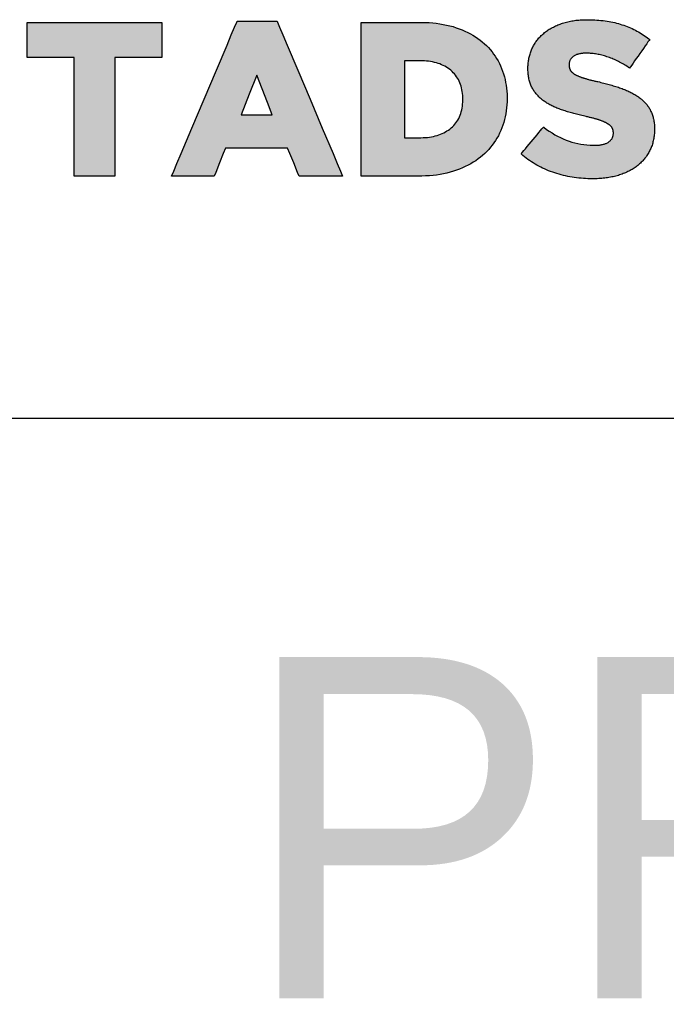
# Model space of a CAD drawing. Header units: millimetres. Extents: x 721 to 836, y 20 to 293.
# Tile 3 of 19: x 741 to 751, y 121 to 136. Entities that reach past the tile are written whole.
import ezdxf
from ezdxf.enums import TextEntityAlignment as Align

# ---------------------------------------------------------------- set-up
doc = ezdxf.new("R2010")
doc.units = ezdxf.units.MM
for name, color, linetype in [('P-------F2-', 7, 'Continuous'), ('P-------W1-', 7, 'Continuous'), ('P-------W3-', 8, 'Continuous'), ('P-------W34', 8, 'Continuous')]:
    doc.layers.add(name, color=color, linetype=linetype)
doc.styles.add('Arial', font='arial.ttf')

# ---------------------------------------------------------------- blocks, each defined once
blk = doc.blocks.new('STADSFAST_LOGO')
at = {"layer": 'P-------W34'}
h = blk.add_hatch(color=256, dxfattribs=at)
h.dxf.hatch_style = 1
h.paths.add_polyline_path([(742.182, 135.285), (742.133, 135.285), (742.055, 135.285), (741.818, 135.285), (741.582, 135.285), (741.504, 135.285), (741.494, 135.285), (741.494, 135.352), (741.494, 135.543), (741.494, 135.735), (741.494, 135.802), (741.561, 135.802), (741.788, 135.802), (742.111, 135.802), (742.48, 135.802), (742.849, 135.802), (743.171, 135.802), (743.399, 135.802), (743.466, 135.802), (743.466, 135.735), (743.466, 135.543), (743.466, 135.352), (743.466, 135.285), (743.456, 135.285), (743.378, 135.285), (743.142, 135.285), (742.905, 135.285), (742.827, 135.285), (742.778, 135.285), (742.778, 135.19), (742.778, 134.994), (742.778, 134.397), (742.778, 133.8), (742.778, 133.603), (742.778, 133.549), (742.77, 133.549), (742.698, 133.549), (742.48, 133.549), (742.261, 133.549), (742.189, 133.549), (742.182, 133.549), (742.182, 133.603), (742.182, 133.8), (742.182, 134.397), (742.182, 134.994), (742.182, 135.19)])
h = blk.add_hatch(color=256, dxfattribs=at)
h.dxf.hatch_style = 1
h.paths.add_polyline_path([(744.57, 135.818), (744.583, 135.818), (744.652, 135.818), (744.863, 135.818), (745.074, 135.818), (745.143, 135.818), (745.156, 135.818), (745.162, 135.804), (745.193, 135.731), (745.241, 135.617), (745.303, 135.469), (745.46, 135.1), (745.639, 134.676), (745.818, 134.252), (745.975, 133.882), (746.037, 133.734), (746.085, 133.62), (746.115, 133.549), (746.039, 133.549), (745.805, 133.549), (745.571, 133.549), (745.493, 133.549), (745.478, 133.549), (745.457, 133.6), (745.399, 133.741), (745.342, 133.882), (745.31, 133.958), (745.259, 133.958), (745.159, 133.958), (744.855, 133.958), (744.551, 133.958), (744.451, 133.958), (744.399, 133.958), (744.368, 133.882), (744.312, 133.741), (744.256, 133.6), (744.235, 133.549), (744.22, 133.549), (744.144, 133.549), (743.915, 133.549), (743.685, 133.549), (743.611, 133.549), (743.641, 133.62), (743.689, 133.734), (743.752, 133.882), (743.908, 134.252), (744.087, 134.676), (744.266, 135.1), (744.423, 135.469), (744.485, 135.617), (744.533, 135.731), (744.564, 135.804)])
h.paths.add_polyline_path([(745.084, 134.449), (745.014, 134.628), (744.858, 135.027), (744.747, 134.748), (744.629, 134.449), (744.951, 134.449)], flags=16)
h = blk.add_hatch(color=256, dxfattribs=at)
h.dxf.hatch_style = 1
h.paths.add_polyline_path([(747.262, 134.112), (747.295, 134.113), (747.326, 134.114), (747.357, 134.117), (747.387, 134.12), (747.416, 134.125), (747.445, 134.13), (747.472, 134.137), (747.499, 134.144), (747.525, 134.153), (747.551, 134.162), (747.575, 134.172), (747.599, 134.184), (747.622, 134.196), (747.644, 134.21), (747.666, 134.224), (747.687, 134.239), (747.707, 134.256), (747.726, 134.273), (747.744, 134.291), (747.761, 134.31), (747.776, 134.329), (747.791, 134.35), (747.804, 134.371), (747.817, 134.393), (747.828, 134.417), (747.838, 134.44), (747.847, 134.465), (747.854, 134.491), (747.861, 134.518), (747.866, 134.545), (747.871, 134.573), (747.874, 134.603), (747.876, 134.633), (747.877, 134.664), (747.877, 134.672), (747.877, 134.672), (747.877, 134.672), (747.877, 134.673), (747.877, 134.673), (747.877, 134.674), (747.877, 134.674), (747.877, 134.675), (747.877, 134.675), (747.877, 134.676), (747.877, 134.676), (747.877, 134.677), (747.877, 134.677), (747.877, 134.678), (747.877, 134.678), (747.877, 134.678), (747.877, 134.698), (747.875, 134.728), (747.873, 134.758), (747.869, 134.787), (747.864, 134.814), (747.859, 134.841), (747.851, 134.867), (747.843, 134.893), (747.834, 134.917), (747.824, 134.94), (747.812, 134.963), (747.799, 134.985), (747.786, 135.006), (747.771, 135.026), (747.755, 135.046), (747.737, 135.064), (747.719, 135.082), (747.699, 135.099), (747.679, 135.115), (747.658, 135.131), (747.636, 135.145), (747.613, 135.158), (747.59, 135.17), (747.566, 135.181), (747.541, 135.192), (747.516, 135.201), (747.489, 135.209), (747.462, 135.216), (747.434, 135.222), (747.405, 135.227), (747.376, 135.232), (747.346, 135.235), (747.314, 135.237), (747.282, 135.238), (747.262, 135.238), (747.257, 135.238), (747.249, 135.238), (747.236, 135.238), (747.22, 135.238), (747.201, 135.238), (747.181, 135.238), (747.159, 135.238), (747.137, 135.238), (747.114, 135.238), (747.092, 135.238), (747.071, 135.238), (747.051, 135.238), (747.034, 135.238), (747.022, 135.238), (747.022, 135.203), (747.022, 135.148), (747.022, 135.079), (747.022, 134.997), (747.022, 134.906), (747.022, 134.808), (747.022, 134.707), (747.022, 134.605), (747.022, 134.505), (747.022, 134.41), (747.022, 134.322), (747.022, 134.244), (747.022, 134.18), (747.022, 134.131), (747.022, 134.112), (747.025, 134.112), (747.04, 134.112), (747.058, 134.112), (747.078, 134.112), (747.1, 134.112), (747.122, 134.112), (747.145, 134.112), (747.167, 134.112), (747.189, 134.112), (747.209, 134.112), (747.226, 134.112), (747.241, 134.112), (747.252, 134.112), (747.26, 134.112)], flags=16)
h.paths.add_polyline_path([(746.387, 135.802), (746.389, 135.802), (746.4, 135.802), (746.414, 135.802), (746.43, 135.802), (746.448, 135.802), (746.468, 135.802), (746.49, 135.802), (746.513, 135.802), (746.537, 135.802), (746.59, 135.802), (746.647, 135.802), (746.706, 135.802), (746.768, 135.802), (746.892, 135.802), (746.952, 135.802), (747.01, 135.802), (747.064, 135.802), (747.089, 135.802), (747.113, 135.802), (747.136, 135.802), (747.157, 135.802), (747.176, 135.802), (747.193, 135.802), (747.209, 135.802), (747.222, 135.802), (747.233, 135.802), (747.241, 135.802), (747.247, 135.802), (747.251, 135.802), (747.251, 135.802), (747.251, 135.802), (747.253, 135.802), (747.256, 135.802), (747.27, 135.802), (747.327, 135.8), (747.382, 135.798), (747.435, 135.794), (747.488, 135.788), (747.539, 135.781), (747.59, 135.773), (747.639, 135.763), (747.687, 135.751), (747.733, 135.739), (747.779, 135.724), (747.823, 135.709), (747.866, 135.692), (747.908, 135.674), (747.948, 135.655), (747.987, 135.635), (748.024, 135.613), (748.061, 135.591), (748.096, 135.567), (748.129, 135.542), (748.162, 135.516), (748.193, 135.489), (748.223, 135.461), (748.251, 135.432), (748.278, 135.402), (748.304, 135.37), (748.328, 135.338), (748.351, 135.305), (748.372, 135.271), (748.393, 135.236), (748.412, 135.2), (748.429, 135.163), (748.445, 135.125), (748.46, 135.086), (748.473, 135.046), (748.485, 135.006), (748.495, 134.965), (748.504, 134.923), (748.511, 134.881), (748.517, 134.838), (748.521, 134.794), (748.524, 134.749), (748.525, 134.704), (748.525, 134.692), (748.525, 134.689), (748.525, 134.688), (748.525, 134.688), (748.525, 134.687), (748.525, 134.684), (748.525, 134.682), (748.525, 134.636), (748.522, 134.591), (748.518, 134.547), (748.513, 134.503), (748.506, 134.46), (748.498, 134.418), (748.488, 134.376), (748.476, 134.335), (748.463, 134.295), (748.449, 134.255), (748.433, 134.216), (748.416, 134.178), (748.397, 134.141), (748.377, 134.105), (748.355, 134.07), (748.332, 134.036), (748.308, 134.003), (748.283, 133.971), (748.256, 133.94), (748.228, 133.91), (748.198, 133.88), (748.167, 133.852), (748.135, 133.825), (748.101, 133.8), (748.066, 133.775), (748.03, 133.751), (747.992, 133.729), (747.953, 133.708), (747.913, 133.688), (747.871, 133.669), (747.828, 133.651), (747.784, 133.634), (747.738, 133.619), (747.691, 133.605), (747.643, 133.593), (747.594, 133.582), (747.544, 133.573), (747.493, 133.565), (747.44, 133.559), (747.387, 133.554), (747.332, 133.551), (747.276, 133.549), (747.248, 133.549), (747.241, 133.549), (747.239, 133.549), (747.238, 133.549), (747.238, 133.549), (747.236, 133.549), (747.231, 133.549), (747.223, 133.549), (747.213, 133.549), (747.201, 133.549), (747.186, 133.549), (747.17, 133.549), (747.152, 133.549), (747.131, 133.549), (747.11, 133.549), (747.086, 133.549), (747.036, 133.549), (746.982, 133.549), (746.924, 133.549), (746.803, 133.549), (746.681, 133.549), (746.624, 133.549), (746.569, 133.549), (746.519, 133.549), (746.495, 133.549), (746.474, 133.549), (746.454, 133.549), (746.435, 133.549), (746.419, 133.549), (746.404, 133.549), (746.392, 133.549), (746.387, 133.549), (746.387, 133.554), (746.387, 133.565), (746.387, 133.577), (746.387, 133.59), (746.387, 133.605), (746.387, 133.621), (746.387, 133.639), (746.387, 133.658), (746.387, 133.679), (746.387, 133.701), (746.387, 133.724), (746.387, 133.774), (746.387, 133.828), (746.387, 133.887), (746.387, 133.949), (746.387, 134.015), (746.387, 134.084), (746.387, 134.155), (746.387, 134.229), (746.387, 134.305), (746.387, 134.383), (746.387, 134.461), (746.387, 134.783), (746.387, 134.942), (746.387, 135.02), (746.387, 135.096), (746.387, 135.171), (746.387, 135.243), (746.387, 135.313), (746.387, 135.38), (746.387, 135.443), (746.387, 135.503), (746.387, 135.559), (746.387, 135.61), (746.387, 135.634), (746.387, 135.657), (746.387, 135.678), (746.387, 135.698), (746.387, 135.717), (746.387, 135.735), (746.387, 135.751), (746.387, 135.765), (746.387, 135.778), (746.387, 135.789), (746.387, 135.799)])
h = blk.add_hatch(color=256, dxfattribs=at)
h.dxf.hatch_style = 1
h.paths.add_polyline_path([(749.777, 133.509), (749.743, 133.51), (749.709, 133.51), (749.675, 133.512), (749.642, 133.514), (749.609, 133.517), (749.575, 133.52), (749.543, 133.524), (749.51, 133.528), (749.477, 133.533), (749.445, 133.539), (749.413, 133.545), (749.381, 133.552), (749.349, 133.56), (749.318, 133.568), (749.286, 133.576), (749.255, 133.585), (749.224, 133.595), (749.193, 133.606), (749.163, 133.617), (749.133, 133.628), (749.104, 133.64), (749.074, 133.653), (749.046, 133.666), (749.017, 133.68), (748.989, 133.695), (748.962, 133.71), (748.935, 133.726), (748.908, 133.742), (748.881, 133.759), (748.855, 133.776), (748.83, 133.794), (748.805, 133.813), (748.78, 133.832), (748.755, 133.852), (748.732, 133.873), (748.73, 133.874), (748.735, 133.879), (748.75, 133.898), (748.771, 133.922), (748.794, 133.95), (748.82, 133.981), (748.848, 134.015), (748.878, 134.05), (748.907, 134.086), (748.937, 134.121), (748.965, 134.155), (748.992, 134.187), (749.016, 134.215), (749.036, 134.24), (749.053, 134.26), (749.059, 134.267), (749.064, 134.264), (749.103, 134.234), (749.143, 134.207), (749.183, 134.181), (749.224, 134.156), (749.265, 134.134), (749.306, 134.113), (749.348, 134.094), (749.39, 134.077), (749.433, 134.061), (749.475, 134.047), (749.519, 134.035), (749.562, 134.025), (749.606, 134.016), (749.651, 134.01), (749.695, 134.005), (749.74, 134.002), (749.785, 134), (749.81, 134), (749.824, 134), (749.838, 134.001), (749.852, 134.002), (749.865, 134.003), (749.878, 134.004), (749.89, 134.006), (749.902, 134.008), (749.914, 134.01), (749.925, 134.013), (749.936, 134.015), (749.947, 134.018), (749.958, 134.022), (749.968, 134.025), (749.977, 134.029), (749.986, 134.034), (749.995, 134.038), (750.004, 134.043), (750.012, 134.048), (750.02, 134.054), (750.027, 134.059), (750.034, 134.065), (750.041, 134.072), (750.047, 134.078), (750.052, 134.085), (750.058, 134.092), (750.062, 134.1), (750.066, 134.108), (750.07, 134.116), (750.073, 134.124), (750.076, 134.132), (750.078, 134.141), (750.08, 134.15), (750.081, 134.159), (750.082, 134.168), (750.082, 134.177), (750.082, 134.177), (750.082, 134.177), (750.082, 134.178), (750.082, 134.178), (750.082, 134.178), (750.082, 134.179), (750.082, 134.179), (750.082, 134.18), (750.082, 134.18), (750.082, 134.181), (750.082, 134.181), (750.082, 134.182), (750.082, 134.182), (750.082, 134.183), (750.082, 134.183), (750.082, 134.183), (750.082, 134.184), (750.082, 134.185), (750.082, 134.189), (750.082, 134.193), (750.081, 134.198), (750.081, 134.202), (750.08, 134.207), (750.08, 134.211), (750.079, 134.215), (750.078, 134.219), (750.077, 134.224), (750.076, 134.228), (750.075, 134.232), (750.073, 134.236), (750.072, 134.24), (750.07, 134.244), (750.068, 134.248), (750.066, 134.251), (750.064, 134.255), (750.062, 134.259), (750.06, 134.263), (750.057, 134.266), (750.054, 134.27), (750.051, 134.274), (750.048, 134.277), (750.045, 134.281), (750.041, 134.284), (750.038, 134.288), (750.034, 134.291), (750.03, 134.294), (750.026, 134.298), (750.022, 134.301), (750.017, 134.304), (750.012, 134.308), (750.008, 134.311), (750.003, 134.314), (749.998, 134.317), (749.992, 134.32), (749.987, 134.323), (749.981, 134.326), (749.976, 134.329), (749.97, 134.332), (749.963, 134.335), (749.957, 134.338), (749.951, 134.341), (749.944, 134.344), (749.937, 134.347), (749.93, 134.35), (749.923, 134.353), (749.916, 134.356), (749.908, 134.359), (749.9, 134.362), (749.892, 134.364), (749.884, 134.367), (749.876, 134.37), (749.868, 134.373), (749.859, 134.376), (749.85, 134.379), (749.84, 134.381), (749.831, 134.384), (749.821, 134.387), (749.811, 134.39), (749.8, 134.393), (749.79, 134.396), (749.779, 134.398), (749.768, 134.401), (749.756, 134.404), (749.744, 134.407), (749.732, 134.41), (749.72, 134.413), (749.708, 134.416), (749.695, 134.419), (749.682, 134.422), (749.662, 134.426), (749.642, 134.431), (749.622, 134.436), (749.602, 134.441), (749.582, 134.446), (749.562, 134.451), (749.543, 134.456), (749.524, 134.461), (749.505, 134.466), (749.486, 134.472), (749.467, 134.477), (749.448, 134.482), (749.43, 134.487), (749.411, 134.493), (749.393, 134.498), (749.375, 134.504), (749.358, 134.509), (749.34, 134.515), (749.323, 134.521), (749.306, 134.527), (749.289, 134.533), (749.273, 134.539), (749.256, 134.545), (749.241, 134.552), (749.225, 134.559), (749.209, 134.566), (749.194, 134.573), (749.179, 134.58), (749.165, 134.588), (749.15, 134.595), (749.136, 134.603), (749.123, 134.611), (749.109, 134.619), (749.096, 134.628), (749.083, 134.636), (749.07, 134.645), (749.057, 134.654), (749.045, 134.663), (749.033, 134.672), (749.022, 134.682), (749.011, 134.692), (749, 134.702), (748.989, 134.712), (748.979, 134.723), (748.969, 134.733), (748.959, 134.744), (748.95, 134.756), (748.941, 134.767), (748.932, 134.779), (748.923, 134.791), (748.915, 134.803), (748.907, 134.815), (748.9, 134.828), (748.892, 134.841), (748.886, 134.854), (748.879, 134.867), (748.873, 134.881), (748.867, 134.895), (748.862, 134.91), (748.857, 134.925), (748.853, 134.94), (748.849, 134.956), (748.845, 134.972), (748.842, 134.988), (748.839, 135.005), (748.837, 135.022), (748.835, 135.04), (748.833, 135.058), (748.832, 135.076), (748.831, 135.095), (748.831, 135.114), (748.831, 135.122), (748.831, 135.122), (748.831, 135.122), (748.831, 135.123), (748.831, 135.123), (748.831, 135.124), (748.831, 135.124), (748.831, 135.125), (748.831, 135.125), (748.831, 135.126), (748.831, 135.126), (748.831, 135.127), (748.831, 135.127), (748.831, 135.128), (748.831, 135.128), (748.831, 135.128), (748.831, 135.128), (748.831, 135.128), (748.831, 135.141), (748.831, 135.159), (748.832, 135.176), (748.833, 135.193), (748.835, 135.21), (748.837, 135.226), (748.839, 135.243), (748.842, 135.259), (748.845, 135.275), (748.848, 135.291), (748.852, 135.307), (748.856, 135.323), (748.861, 135.338), (748.866, 135.354), (748.871, 135.369), (748.876, 135.384), (748.882, 135.399), (748.889, 135.413), (748.896, 135.428), (748.903, 135.442), (748.91, 135.456), (748.918, 135.47), (748.926, 135.483), (748.934, 135.497), (748.943, 135.51), (748.952, 135.523), (748.962, 135.536), (748.971, 135.548), (748.981, 135.56), (748.992, 135.573), (749.003, 135.584), (749.014, 135.596), (749.025, 135.608), (749.037, 135.619), (749.049, 135.63), (749.062, 135.641), (749.075, 135.651), (749.088, 135.661), (749.101, 135.671), (749.115, 135.681), (749.129, 135.691), (749.143, 135.7), (749.158, 135.709), (749.173, 135.717), (749.188, 135.726), (749.204, 135.734), (749.22, 135.742), (749.236, 135.75), (749.252, 135.757), (749.269, 135.764), (749.286, 135.771), (749.303, 135.777), (749.321, 135.784), (749.339, 135.79), (749.357, 135.795), (749.375, 135.801), (749.394, 135.806), (749.413, 135.81), (749.432, 135.815), (749.452, 135.819), (749.472, 135.822), (749.492, 135.826), (749.512, 135.829), (749.533, 135.832), (749.554, 135.834), (749.575, 135.836), (749.597, 135.838), (749.618, 135.839), (749.64, 135.84), (749.663, 135.841), (749.685, 135.841), (749.712, 135.841), (749.744, 135.841), (749.776, 135.84), (749.808, 135.838), (749.839, 135.836), (749.87, 135.834), (749.9, 135.831), (749.93, 135.828), (749.96, 135.824), (749.989, 135.82), (750.018, 135.815), (750.046, 135.81), (750.074, 135.804), (750.101, 135.798), (750.128, 135.791), (750.155, 135.784), (750.181, 135.776), (750.207, 135.768), (750.233, 135.76), (750.258, 135.75), (750.283, 135.741), (750.308, 135.731), (750.332, 135.721), (750.356, 135.71), (750.38, 135.698), (750.404, 135.686), (750.427, 135.674), (750.45, 135.661), (750.473, 135.648), (750.495, 135.635), (750.517, 135.62), (750.539, 135.606), (750.561, 135.591), (750.582, 135.575), (750.603, 135.56), (750.615, 135.551), (750.605, 135.537), (750.589, 135.515), (750.57, 135.487), (750.548, 135.456), (750.523, 135.421), (750.498, 135.385), (750.471, 135.347), (750.444, 135.309), (750.418, 135.272), (750.393, 135.237), (750.37, 135.204), (750.35, 135.176), (750.333, 135.151), (750.32, 135.133), (750.319, 135.132), (750.319, 135.132), (750.301, 135.144), (750.283, 135.156), (750.265, 135.168), (750.247, 135.179), (750.229, 135.19), (750.211, 135.2), (750.192, 135.21), (750.174, 135.22), (750.155, 135.229), (750.137, 135.239), (750.118, 135.247), (750.1, 135.256), (750.081, 135.264), (750.063, 135.272), (750.044, 135.279), (750.025, 135.286), (750.006, 135.293), (749.987, 135.299), (749.969, 135.305), (749.95, 135.31), (749.931, 135.316), (749.913, 135.321), (749.894, 135.325), (749.876, 135.329), (749.857, 135.333), (749.839, 135.336), (749.821, 135.339), (749.803, 135.342), (749.785, 135.344), (749.767, 135.346), (749.749, 135.348), (749.731, 135.349), (749.713, 135.35), (749.695, 135.35), (749.678, 135.35), (749.665, 135.35), (749.653, 135.35), (749.64, 135.349), (749.628, 135.348), (749.617, 135.346), (749.605, 135.345), (749.594, 135.343), (749.584, 135.341), (749.573, 135.338), (749.563, 135.335), (749.554, 135.332), (749.544, 135.329), (749.535, 135.325), (749.526, 135.321), (749.518, 135.317), (749.51, 135.312), (749.502, 135.307), (749.495, 135.302), (749.488, 135.296), (749.482, 135.291), (749.476, 135.285), (749.47, 135.279), (749.465, 135.273), (749.46, 135.266), (749.455, 135.26), (749.451, 135.253), (749.448, 135.246), (749.444, 135.239), (749.441, 135.232), (749.439, 135.225), (749.437, 135.217), (749.435, 135.21), (749.434, 135.202), (749.433, 135.194), (749.433, 135.187), (749.433, 135.183), (749.433, 135.183), (749.433, 135.183), (749.433, 135.183), (749.433, 135.182), (749.433, 135.182), (749.433, 135.181), (749.433, 135.181), (749.433, 135.18), (749.433, 135.18), (749.433, 135.179), (749.433, 135.178), (749.433, 135.178), (749.433, 135.178), (749.433, 135.177), (749.433, 135.177), (749.433, 135.177), (749.433, 135.177), (749.433, 135.173), (749.433, 135.168), (749.433, 135.163), (749.434, 135.158), (749.434, 135.154), (749.435, 135.149), (749.436, 135.144), (749.437, 135.14), (749.438, 135.135), (749.439, 135.131), (749.44, 135.127), (749.442, 135.122), (749.443, 135.118), (749.445, 135.114), (749.447, 135.11), (749.449, 135.106), (749.451, 135.102), (749.454, 135.098), (749.456, 135.094), (749.459, 135.09), (749.462, 135.086), (749.465, 135.082), (749.468, 135.079), (749.471, 135.075), (749.475, 135.071), (749.478, 135.068), (749.482, 135.065), (749.486, 135.061), (749.491, 135.058), (749.495, 135.055), (749.499, 135.051), (749.504, 135.048), (749.509, 135.045), (749.514, 135.042), (749.519, 135.039), (749.524, 135.036), (749.529, 135.033), (749.535, 135.03), (749.541, 135.027), (749.547, 135.025), (749.553, 135.022), (749.559, 135.019), (749.566, 135.016), (749.572, 135.013), (749.579, 135.01), (749.587, 135.007), (749.594, 135.005), (749.601, 135.002), (749.609, 134.999), (749.617, 134.996), (749.625, 134.993), (749.634, 134.991), (749.642, 134.988), (749.651, 134.985), (749.66, 134.982), (749.669, 134.98), (749.678, 134.977), (749.688, 134.974), (749.698, 134.971), (749.708, 134.968), (749.719, 134.965), (749.73, 134.962), (749.741, 134.96), (749.752, 134.957), (749.763, 134.954), (749.775, 134.951), (749.787, 134.948), (749.799, 134.945), (749.812, 134.942), (749.825, 134.939), (749.838, 134.936), (749.855, 134.933), (749.877, 134.928), (749.898, 134.923), (749.919, 134.918), (749.94, 134.913), (749.961, 134.908), (749.982, 134.902), (750.002, 134.897), (750.022, 134.891), (750.042, 134.886), (750.061, 134.88), (750.081, 134.874), (750.1, 134.869), (750.118, 134.863), (750.137, 134.857), (750.155, 134.851), (750.173, 134.844), (750.191, 134.838), (750.209, 134.832), (750.226, 134.825), (750.243, 134.819), (750.26, 134.812), (750.276, 134.805), (750.292, 134.798), (750.308, 134.791), (750.323, 134.783), (750.338, 134.776), (750.353, 134.768), (750.368, 134.76), (750.382, 134.752), (750.396, 134.744), (750.409, 134.736), (750.423, 134.727), (750.436, 134.719), (750.448, 134.71), (750.461, 134.701), (750.473, 134.692), (750.484, 134.683), (750.496, 134.674), (750.507, 134.664), (750.517, 134.654), (750.528, 134.644), (750.538, 134.634), (750.548, 134.624), (750.557, 134.613), (750.566, 134.603), (750.575, 134.592), (750.583, 134.58), (750.591, 134.569), (750.599, 134.557), (750.607, 134.546), (750.614, 134.534), (750.621, 134.521), (750.627, 134.509), (750.633, 134.496), (750.639, 134.483), (750.645, 134.47), (750.65, 134.457), (750.655, 134.443), (750.659, 134.429), (750.663, 134.415), (750.667, 134.4), (750.67, 134.386), (750.673, 134.37), (750.676, 134.355), (750.678, 134.339), (750.68, 134.323), (750.682, 134.307), (750.683, 134.29), (750.684, 134.274), (750.684, 134.256), (750.684, 134.241), (750.684, 134.241), (750.684, 134.241), (750.684, 134.241), (750.684, 134.24), (750.684, 134.24), (750.684, 134.239), (750.684, 134.239), (750.684, 134.238), (750.684, 134.238), (750.684, 134.237), (750.684, 134.236), (750.684, 134.236), (750.684, 134.236), (750.684, 134.235), (750.684, 134.235), (750.684, 134.235), (750.684, 134.229), (750.684, 134.21), (750.683, 134.191), (750.682, 134.172), (750.68, 134.154), (750.678, 134.135), (750.676, 134.118), (750.673, 134.1), (750.67, 134.083), (750.666, 134.065), (750.662, 134.049), (750.658, 134.032), (750.653, 134.016), (750.648, 133.999), (750.642, 133.984), (750.636, 133.968), (750.63, 133.953), (750.623, 133.937), (750.615, 133.922), (750.608, 133.908), (750.6, 133.893), (750.592, 133.879), (750.583, 133.865), (750.574, 133.851), (750.565, 133.838), (750.555, 133.825), (750.545, 133.812), (750.535, 133.799), (750.524, 133.787), (750.513, 133.774), (750.502, 133.763), (750.49, 133.751), (750.479, 133.739), (750.466, 133.728), (750.454, 133.717), (750.441, 133.706), (750.427, 133.696), (750.414, 133.686), (750.4, 133.676), (750.386, 133.666), (750.371, 133.657), (750.356, 133.648), (750.341, 133.639), (750.326, 133.63), (750.31, 133.622), (750.294, 133.614), (750.278, 133.606), (750.261, 133.599), (750.244, 133.592), (750.227, 133.585), (750.209, 133.578), (750.191, 133.572), (750.173, 133.566), (750.155, 133.56), (750.136, 133.555), (750.117, 133.55), (750.097, 133.545), (750.078, 133.54), (750.058, 133.536), (750.038, 133.532), (750.017, 133.528), (749.997, 133.525), (749.976, 133.522), (749.955, 133.519), (749.934, 133.517), (749.912, 133.515), (749.89, 133.513), (749.868, 133.512), (749.846, 133.511), (749.823, 133.51), (749.8, 133.509)])

msp = doc.modelspace()

# ---------------------------------------------------------------- linework, layer by layer
at = {"layer": 'P-------F2-', "color": 7}
msp.add_line((721, 130), (821, 130), dxfattribs=at)
at = {"layer": 'P-------W3-'}
for points in [[(742.182, 135.285), (742.133, 135.285), (742.055, 135.285), (741.818, 135.285), (741.582, 135.285), (741.504, 135.285), (741.494, 135.285), (741.494, 135.352), (741.494, 135.543), (741.494, 135.735), (741.494, 135.802), (741.561, 135.802), (741.788, 135.802), (742.111, 135.802), (742.48, 135.802), (742.849, 135.802), (743.171, 135.802), (743.399, 135.802), (743.466, 135.802), (743.466, 135.735), (743.466, 135.543), (743.466, 135.352), (743.466, 135.285), (743.456, 135.285), (743.378, 135.285), (743.142, 135.285), (742.905, 135.285), (742.827, 135.285), (742.778, 135.285), (742.778, 135.19), (742.778, 134.994), (742.778, 134.397), (742.778, 133.8), (742.778, 133.603), (742.778, 133.549), (742.77, 133.549), (742.698, 133.549), (742.48, 133.549), (742.261, 133.549), (742.189, 133.549), (742.182, 133.549), (742.182, 133.603), (742.182, 133.8), (742.182, 134.397), (742.182, 134.994), (742.182, 135.19)], [(744.57, 135.818), (744.583, 135.818), (744.652, 135.818), (744.863, 135.818), (745.074, 135.818), (745.143, 135.818), (745.156, 135.818), (745.162, 135.804), (745.193, 135.731), (745.241, 135.617), (745.303, 135.469), (745.46, 135.1), (745.639, 134.676), (745.818, 134.252), (745.975, 133.882), (746.037, 133.734), (746.085, 133.62), (746.115, 133.549), (746.039, 133.549), (745.805, 133.549), (745.571, 133.549), (745.493, 133.549), (745.478, 133.549), (745.457, 133.6), (745.399, 133.741), (745.342, 133.882), (745.31, 133.958), (745.259, 133.958), (745.159, 133.958), (744.855, 133.958), (744.551, 133.958), (744.451, 133.958), (744.399, 133.958), (744.368, 133.882), (744.312, 133.741), (744.256, 133.6), (744.235, 133.549), (744.22, 133.549), (744.144, 133.549), (743.915, 133.549), (743.685, 133.549), (743.611, 133.549), (743.641, 133.62), (743.689, 133.734), (743.752, 133.882), (743.908, 134.252), (744.087, 134.676), (744.266, 135.1), (744.423, 135.469), (744.485, 135.617), (744.533, 135.731), (744.564, 135.804)], [(746.387, 135.802), (746.389, 135.802), (746.4, 135.802), (746.414, 135.802), (746.43, 135.802), (746.448, 135.802), (746.468, 135.802), (746.49, 135.802), (746.513, 135.802), (746.537, 135.802), (746.59, 135.802), (746.647, 135.802), (746.706, 135.802), (746.768, 135.802), (746.892, 135.802), (746.952, 135.802), (747.01, 135.802), (747.064, 135.802), (747.089, 135.802), (747.113, 135.802), (747.136, 135.802), (747.157, 135.802), (747.176, 135.802), (747.193, 135.802), (747.209, 135.802), (747.222, 135.802), (747.233, 135.802), (747.241, 135.802), (747.247, 135.802), (747.251, 135.802), (747.251, 135.802), (747.251, 135.802), (747.253, 135.802), (747.256, 135.802), (747.27, 135.802), (747.327, 135.8), (747.382, 135.798), (747.435, 135.794), (747.488, 135.788), (747.539, 135.781), (747.59, 135.773), (747.639, 135.763), (747.687, 135.751), (747.733, 135.739), (747.779, 135.724), (747.823, 135.709), (747.866, 135.692), (747.908, 135.674), (747.948, 135.655), (747.987, 135.635), (748.024, 135.613), (748.061, 135.591), (748.096, 135.567), (748.129, 135.542), (748.162, 135.516), (748.193, 135.489), (748.223, 135.461), (748.251, 135.432), (748.278, 135.402), (748.304, 135.37), (748.328, 135.338), (748.351, 135.305), (748.372, 135.271), (748.393, 135.236), (748.412, 135.2), (748.429, 135.163), (748.445, 135.125), (748.46, 135.086), (748.473, 135.046), (748.485, 135.006), (748.495, 134.965), (748.504, 134.923), (748.511, 134.881), (748.517, 134.838), (748.521, 134.794), (748.524, 134.749), (748.525, 134.704), (748.525, 134.692), (748.525, 134.689), (748.525, 134.688), (748.525, 134.688), (748.525, 134.687), (748.525, 134.684), (748.525, 134.682), (748.525, 134.636), (748.522, 134.591), (748.518, 134.547), (748.513, 134.503), (748.506, 134.46), (748.498, 134.418), (748.488, 134.376), (748.476, 134.335), (748.463, 134.295), (748.449, 134.255), (748.433, 134.216), (748.416, 134.178), (748.397, 134.141), (748.377, 134.105), (748.355, 134.07), (748.332, 134.036), (748.308, 134.003), (748.283, 133.971), (748.256, 133.94), (748.228, 133.91), (748.198, 133.88), (748.167, 133.852), (748.135, 133.825), (748.101, 133.8), (748.066, 133.775), (748.03, 133.751), (747.992, 133.729), (747.953, 133.708), (747.913, 133.688), (747.871, 133.669), (747.828, 133.651), (747.784, 133.634), (747.738, 133.619), (747.691, 133.605), (747.643, 133.593), (747.594, 133.582), (747.544, 133.573), (747.493, 133.565), (747.44, 133.559), (747.387, 133.554), (747.332, 133.551), (747.276, 133.549), (747.248, 133.549), (747.241, 133.549), (747.239, 133.549), (747.238, 133.549), (747.238, 133.549), (747.236, 133.549), (747.231, 133.549), (747.223, 133.549), (747.213, 133.549), (747.201, 133.549), (747.186, 133.549), (747.17, 133.549), (747.152, 133.549), (747.131, 133.549), (747.11, 133.549), (747.086, 133.549), (747.036, 133.549), (746.982, 133.549), (746.924, 133.549), (746.803, 133.549), (746.681, 133.549), (746.624, 133.549), (746.569, 133.549), (746.519, 133.549), (746.495, 133.549), (746.474, 133.549), (746.454, 133.549), (746.435, 133.549), (746.419, 133.549), (746.404, 133.549), (746.392, 133.549), (746.387, 133.549), (746.387, 133.554), (746.387, 133.565), (746.387, 133.577), (746.387, 133.59), (746.387, 133.605), (746.387, 133.621), (746.387, 133.639), (746.387, 133.658), (746.387, 133.679), (746.387, 133.701), (746.387, 133.724), (746.387, 133.774), (746.387, 133.828), (746.387, 133.887), (746.387, 133.949), (746.387, 134.015), (746.387, 134.084), (746.387, 134.155), (746.387, 134.229), (746.387, 134.305), (746.387, 134.383), (746.387, 134.461), (746.387, 134.783), (746.387, 134.942), (746.387, 135.02), (746.387, 135.096), (746.387, 135.171), (746.387, 135.243), (746.387, 135.313), (746.387, 135.38), (746.387, 135.443), (746.387, 135.503), (746.387, 135.559), (746.387, 135.61), (746.387, 135.634), (746.387, 135.657), (746.387, 135.678), (746.387, 135.698), (746.387, 135.717), (746.387, 135.735), (746.387, 135.751), (746.387, 135.765), (746.387, 135.778), (746.387, 135.789), (746.387, 135.799)], [(749.777, 133.509), (749.743, 133.51), (749.709, 133.51), (749.675, 133.512), (749.642, 133.514), (749.609, 133.517), (749.575, 133.52), (749.543, 133.524), (749.51, 133.528), (749.477, 133.533), (749.445, 133.539), (749.413, 133.545), (749.381, 133.552), (749.349, 133.56), (749.318, 133.568), (749.286, 133.576), (749.255, 133.585), (749.224, 133.595), (749.193, 133.606), (749.163, 133.617), (749.133, 133.628), (749.104, 133.64), (749.074, 133.653), (749.046, 133.666), (749.017, 133.68), (748.989, 133.695), (748.962, 133.71), (748.935, 133.726), (748.908, 133.742), (748.881, 133.759), (748.855, 133.776), (748.83, 133.794), (748.805, 133.813), (748.78, 133.832), (748.755, 133.852), (748.732, 133.873), (748.73, 133.874), (748.735, 133.879), (748.75, 133.898), (748.771, 133.922), (748.794, 133.95), (748.82, 133.981), (748.848, 134.015), (748.878, 134.05), (748.907, 134.086), (748.937, 134.121), (748.965, 134.155), (748.992, 134.187), (749.016, 134.215), (749.036, 134.24), (749.053, 134.26), (749.059, 134.267), (749.064, 134.264), (749.103, 134.234), (749.143, 134.207), (749.183, 134.181), (749.224, 134.156), (749.265, 134.134), (749.306, 134.113), (749.348, 134.094), (749.39, 134.077), (749.433, 134.061), (749.475, 134.047), (749.519, 134.035), (749.562, 134.025), (749.606, 134.016), (749.651, 134.01), (749.695, 134.005), (749.74, 134.002), (749.785, 134), (749.81, 134), (749.824, 134), (749.838, 134.001), (749.852, 134.002), (749.865, 134.003), (749.878, 134.004), (749.89, 134.006), (749.902, 134.008), (749.914, 134.01), (749.925, 134.013), (749.936, 134.015), (749.947, 134.018), (749.958, 134.022), (749.968, 134.025), (749.977, 134.029), (749.986, 134.034), (749.995, 134.038), (750.004, 134.043), (750.012, 134.048), (750.02, 134.054), (750.027, 134.059), (750.034, 134.065), (750.041, 134.072), (750.047, 134.078), (750.052, 134.085), (750.058, 134.092), (750.062, 134.1), (750.066, 134.108), (750.07, 134.116), (750.073, 134.124), (750.076, 134.132), (750.078, 134.141), (750.08, 134.15), (750.081, 134.159), (750.082, 134.168), (750.082, 134.177), (750.082, 134.177), (750.082, 134.177), (750.082, 134.178), (750.082, 134.178), (750.082, 134.178), (750.082, 134.179), (750.082, 134.179), (750.082, 134.18), (750.082, 134.18), (750.082, 134.181), (750.082, 134.181), (750.082, 134.182), (750.082, 134.182), (750.082, 134.183), (750.082, 134.183), (750.082, 134.183), (750.082, 134.184), (750.082, 134.185), (750.082, 134.189), (750.082, 134.193), (750.081, 134.198), (750.081, 134.202), (750.08, 134.207), (750.08, 134.211), (750.079, 134.215), (750.078, 134.219), (750.077, 134.224), (750.076, 134.228), (750.075, 134.232), (750.073, 134.236), (750.072, 134.24), (750.07, 134.244), (750.068, 134.248), (750.066, 134.251), (750.064, 134.255), (750.062, 134.259), (750.06, 134.263), (750.057, 134.266), (750.054, 134.27), (750.051, 134.274), (750.048, 134.277), (750.045, 134.281), (750.041, 134.284), (750.038, 134.288), (750.034, 134.291), (750.03, 134.294), (750.026, 134.298), (750.022, 134.301), (750.017, 134.304), (750.012, 134.308), (750.008, 134.311), (750.003, 134.314), (749.998, 134.317), (749.992, 134.32), (749.987, 134.323), (749.981, 134.326), (749.976, 134.329), (749.97, 134.332), (749.963, 134.335), (749.957, 134.338), (749.951, 134.341), (749.944, 134.344), (749.937, 134.347), (749.93, 134.35), (749.923, 134.353), (749.916, 134.356), (749.908, 134.359), (749.9, 134.362), (749.892, 134.364), (749.884, 134.367), (749.876, 134.37), (749.868, 134.373), (749.859, 134.376), (749.85, 134.379), (749.84, 134.381), (749.831, 134.384), (749.821, 134.387), (749.811, 134.39), (749.8, 134.393), (749.79, 134.396), (749.779, 134.398), (749.768, 134.401), (749.756, 134.404), (749.744, 134.407), (749.732, 134.41), (749.72, 134.413), (749.708, 134.416), (749.695, 134.419), (749.682, 134.422), (749.662, 134.426), (749.642, 134.431), (749.622, 134.436), (749.602, 134.441), (749.582, 134.446), (749.562, 134.451), (749.543, 134.456), (749.524, 134.461), (749.505, 134.466), (749.486, 134.472), (749.467, 134.477), (749.448, 134.482), (749.43, 134.487), (749.411, 134.493), (749.393, 134.498), (749.375, 134.504), (749.358, 134.509), (749.34, 134.515), (749.323, 134.521), (749.306, 134.527), (749.289, 134.533), (749.273, 134.539), (749.256, 134.545), (749.241, 134.552), (749.225, 134.559), (749.209, 134.566), (749.194, 134.573), (749.179, 134.58), (749.165, 134.588), (749.15, 134.595), (749.136, 134.603), (749.123, 134.611), (749.109, 134.619), (749.096, 134.628), (749.083, 134.636), (749.07, 134.645), (749.057, 134.654), (749.045, 134.663), (749.033, 134.672), (749.022, 134.682), (749.011, 134.692), (749, 134.702), (748.989, 134.712), (748.979, 134.723), (748.969, 134.733), (748.959, 134.744), (748.95, 134.756), (748.941, 134.767), (748.932, 134.779), (748.923, 134.791), (748.915, 134.803), (748.907, 134.815), (748.9, 134.828), (748.892, 134.841), (748.886, 134.854), (748.879, 134.867), (748.873, 134.881), (748.867, 134.895), (748.862, 134.91), (748.857, 134.925), (748.853, 134.94), (748.849, 134.956), (748.845, 134.972), (748.842, 134.988), (748.839, 135.005), (748.837, 135.022), (748.835, 135.04), (748.833, 135.058), (748.832, 135.076), (748.831, 135.095), (748.831, 135.114), (748.831, 135.122), (748.831, 135.122), (748.831, 135.122), (748.831, 135.123), (748.831, 135.123), (748.831, 135.124), (748.831, 135.124), (748.831, 135.125), (748.831, 135.125), (748.831, 135.126), (748.831, 135.126), (748.831, 135.127), (748.831, 135.127), (748.831, 135.128), (748.831, 135.128), (748.831, 135.128), (748.831, 135.128), (748.831, 135.128), (748.831, 135.141), (748.831, 135.159), (748.832, 135.176), (748.833, 135.193), (748.835, 135.21), (748.837, 135.226), (748.839, 135.243), (748.842, 135.259), (748.845, 135.275), (748.848, 135.291), (748.852, 135.307), (748.856, 135.323), (748.861, 135.338), (748.866, 135.354), (748.871, 135.369), (748.876, 135.384), (748.882, 135.399), (748.889, 135.413), (748.896, 135.428), (748.903, 135.442), (748.91, 135.456), (748.918, 135.47), (748.926, 135.483), (748.934, 135.497), (748.943, 135.51), (748.952, 135.523), (748.962, 135.536), (748.971, 135.548), (748.981, 135.56), (748.992, 135.573), (749.003, 135.584), (749.014, 135.596), (749.025, 135.608), (749.037, 135.619), (749.049, 135.63), (749.062, 135.641), (749.075, 135.651), (749.088, 135.661), (749.101, 135.671), (749.115, 135.681), (749.129, 135.691), (749.143, 135.7), (749.158, 135.709), (749.173, 135.717), (749.188, 135.726), (749.204, 135.734), (749.22, 135.742), (749.236, 135.75), (749.252, 135.757), (749.269, 135.764), (749.286, 135.771), (749.303, 135.777), (749.321, 135.784), (749.339, 135.79), (749.357, 135.795), (749.375, 135.801), (749.394, 135.806), (749.413, 135.81), (749.432, 135.815), (749.452, 135.819), (749.472, 135.822), (749.492, 135.826), (749.512, 135.829), (749.533, 135.832), (749.554, 135.834), (749.575, 135.836), (749.597, 135.838), (749.618, 135.839), (749.64, 135.84), (749.663, 135.841), (749.685, 135.841), (749.712, 135.841), (749.744, 135.841), (749.776, 135.84), (749.808, 135.838), (749.839, 135.836), (749.87, 135.834), (749.9, 135.831), (749.93, 135.828), (749.96, 135.824), (749.989, 135.82), (750.018, 135.815), (750.046, 135.81), (750.074, 135.804), (750.101, 135.798), (750.128, 135.791), (750.155, 135.784), (750.181, 135.776), (750.207, 135.768), (750.233, 135.76), (750.258, 135.75), (750.283, 135.741), (750.308, 135.731), (750.332, 135.721), (750.356, 135.71), (750.38, 135.698), (750.404, 135.686), (750.427, 135.674), (750.45, 135.661), (750.473, 135.648), (750.495, 135.635), (750.517, 135.62), (750.539, 135.606), (750.561, 135.591), (750.582, 135.575), (750.603, 135.56), (750.615, 135.551), (750.605, 135.537), (750.589, 135.515), (750.57, 135.487), (750.548, 135.456), (750.523, 135.421), (750.498, 135.385), (750.471, 135.347), (750.444, 135.309), (750.418, 135.272), (750.393, 135.237), (750.37, 135.204), (750.35, 135.176), (750.333, 135.151), (750.32, 135.133), (750.319, 135.132), (750.319, 135.132), (750.301, 135.144), (750.283, 135.156), (750.265, 135.168), (750.247, 135.179), (750.229, 135.19), (750.211, 135.2), (750.192, 135.21), (750.174, 135.22), (750.155, 135.229), (750.137, 135.239), (750.118, 135.247), (750.1, 135.256), (750.081, 135.264), (750.063, 135.272), (750.044, 135.279), (750.025, 135.286), (750.006, 135.293), (749.987, 135.299), (749.969, 135.305), (749.95, 135.31), (749.931, 135.316), (749.913, 135.321), (749.894, 135.325), (749.876, 135.329), (749.857, 135.333), (749.839, 135.336), (749.821, 135.339), (749.803, 135.342), (749.785, 135.344), (749.767, 135.346), (749.749, 135.348), (749.731, 135.349), (749.713, 135.35), (749.695, 135.35), (749.678, 135.35), (749.665, 135.35), (749.653, 135.35), (749.64, 135.349), (749.628, 135.348), (749.617, 135.346), (749.605, 135.345), (749.594, 135.343), (749.584, 135.341), (749.573, 135.338), (749.563, 135.335), (749.554, 135.332), (749.544, 135.329), (749.535, 135.325), (749.526, 135.321), (749.518, 135.317), (749.51, 135.312), (749.502, 135.307), (749.495, 135.302), (749.488, 135.296), (749.482, 135.291), (749.476, 135.285), (749.47, 135.279), (749.465, 135.273), (749.46, 135.266), (749.455, 135.26), (749.451, 135.253), (749.448, 135.246), (749.444, 135.239), (749.441, 135.232), (749.439, 135.225), (749.437, 135.217), (749.435, 135.21), (749.434, 135.202), (749.433, 135.194), (749.433, 135.187), (749.433, 135.183), (749.433, 135.183), (749.433, 135.183), (749.433, 135.183), (749.433, 135.182), (749.433, 135.182), (749.433, 135.181), (749.433, 135.181), (749.433, 135.18), (749.433, 135.18), (749.433, 135.179), (749.433, 135.178), (749.433, 135.178), (749.433, 135.178), (749.433, 135.177), (749.433, 135.177), (749.433, 135.177), (749.433, 135.177), (749.433, 135.173), (749.433, 135.168), (749.433, 135.163), (749.434, 135.158), (749.434, 135.154), (749.435, 135.149), (749.436, 135.144), (749.437, 135.14), (749.438, 135.135), (749.439, 135.131), (749.44, 135.127), (749.442, 135.122), (749.443, 135.118), (749.445, 135.114), (749.447, 135.11), (749.449, 135.106), (749.451, 135.102), (749.454, 135.098), (749.456, 135.094), (749.459, 135.09), (749.462, 135.086), (749.465, 135.082), (749.468, 135.079), (749.471, 135.075), (749.475, 135.071), (749.478, 135.068), (749.482, 135.065), (749.486, 135.061), (749.491, 135.058), (749.495, 135.055), (749.499, 135.051), (749.504, 135.048), (749.509, 135.045), (749.514, 135.042), (749.519, 135.039), (749.524, 135.036), (749.529, 135.033), (749.535, 135.03), (749.541, 135.027), (749.547, 135.025), (749.553, 135.022), (749.559, 135.019), (749.566, 135.016), (749.572, 135.013), (749.579, 135.01), (749.587, 135.007), (749.594, 135.005), (749.601, 135.002), (749.609, 134.999), (749.617, 134.996), (749.625, 134.993), (749.634, 134.991), (749.642, 134.988), (749.651, 134.985), (749.66, 134.982), (749.669, 134.98), (749.678, 134.977), (749.688, 134.974), (749.698, 134.971), (749.708, 134.968), (749.719, 134.965), (749.73, 134.962), (749.741, 134.96), (749.752, 134.957), (749.763, 134.954), (749.775, 134.951), (749.787, 134.948), (749.799, 134.945), (749.812, 134.942), (749.825, 134.939), (749.838, 134.936), (749.855, 134.933), (749.877, 134.928), (749.898, 134.923), (749.919, 134.918), (749.94, 134.913), (749.961, 134.908), (749.982, 134.902), (750.002, 134.897), (750.022, 134.891), (750.042, 134.886), (750.061, 134.88), (750.081, 134.874), (750.1, 134.869), (750.118, 134.863), (750.137, 134.857), (750.155, 134.851), (750.173, 134.844), (750.191, 134.838), (750.209, 134.832), (750.226, 134.825), (750.243, 134.819), (750.26, 134.812), (750.276, 134.805), (750.292, 134.798), (750.308, 134.791), (750.323, 134.783), (750.338, 134.776), (750.353, 134.768), (750.368, 134.76), (750.382, 134.752), (750.396, 134.744), (750.409, 134.736), (750.423, 134.727), (750.436, 134.719), (750.448, 134.71), (750.461, 134.701), (750.473, 134.692), (750.484, 134.683), (750.496, 134.674), (750.507, 134.664), (750.517, 134.654), (750.528, 134.644), (750.538, 134.634), (750.548, 134.624), (750.557, 134.613), (750.566, 134.603), (750.575, 134.592), (750.583, 134.58), (750.591, 134.569), (750.599, 134.557), (750.607, 134.546), (750.614, 134.534), (750.621, 134.521), (750.627, 134.509), (750.633, 134.496), (750.639, 134.483), (750.645, 134.47), (750.65, 134.457), (750.655, 134.443), (750.659, 134.429), (750.663, 134.415), (750.667, 134.4), (750.67, 134.386), (750.673, 134.37), (750.676, 134.355), (750.678, 134.339), (750.68, 134.323), (750.682, 134.307), (750.683, 134.29), (750.684, 134.274), (750.684, 134.256), (750.684, 134.241), (750.684, 134.241), (750.684, 134.241), (750.684, 134.241), (750.684, 134.24), (750.684, 134.24), (750.684, 134.239), (750.684, 134.239), (750.684, 134.238), (750.684, 134.238), (750.684, 134.237), (750.684, 134.236), (750.684, 134.236), (750.684, 134.236), (750.684, 134.235), (750.684, 134.235), (750.684, 134.235), (750.684, 134.229), (750.684, 134.21), (750.683, 134.191), (750.682, 134.172), (750.68, 134.154), (750.678, 134.135), (750.676, 134.118), (750.673, 134.1), (750.67, 134.083), (750.666, 134.065), (750.662, 134.049), (750.658, 134.032), (750.653, 134.016), (750.648, 133.999), (750.642, 133.984), (750.636, 133.968), (750.63, 133.953), (750.623, 133.937), (750.615, 133.922), (750.608, 133.908), (750.6, 133.893), (750.592, 133.879), (750.583, 133.865), (750.574, 133.851), (750.565, 133.838), (750.555, 133.825), (750.545, 133.812), (750.535, 133.799), (750.524, 133.787), (750.513, 133.774), (750.502, 133.763), (750.49, 133.751), (750.479, 133.739), (750.466, 133.728), (750.454, 133.717), (750.441, 133.706), (750.427, 133.696), (750.414, 133.686), (750.4, 133.676), (750.386, 133.666), (750.371, 133.657), (750.356, 133.648), (750.341, 133.639), (750.326, 133.63), (750.31, 133.622), (750.294, 133.614), (750.278, 133.606), (750.261, 133.599), (750.244, 133.592), (750.227, 133.585), (750.209, 133.578), (750.191, 133.572), (750.173, 133.566), (750.155, 133.56), (750.136, 133.555), (750.117, 133.55), (750.097, 133.545), (750.078, 133.54), (750.058, 133.536), (750.038, 133.532), (750.017, 133.528), (749.997, 133.525), (749.976, 133.522), (749.955, 133.519), (749.934, 133.517), (749.912, 133.515), (749.89, 133.513), (749.868, 133.512), (749.846, 133.511), (749.823, 133.51), (749.8, 133.509)], [(747.262, 134.112), (747.295, 134.113), (747.326, 134.114), (747.357, 134.117), (747.387, 134.12), (747.416, 134.125), (747.445, 134.13), (747.472, 134.137), (747.499, 134.144), (747.525, 134.153), (747.551, 134.162), (747.575, 134.172), (747.599, 134.184), (747.622, 134.196), (747.644, 134.21), (747.666, 134.224), (747.687, 134.239), (747.707, 134.256), (747.726, 134.273), (747.744, 134.291), (747.761, 134.31), (747.776, 134.329), (747.791, 134.35), (747.804, 134.371), (747.817, 134.393), (747.828, 134.417), (747.838, 134.44), (747.847, 134.465), (747.854, 134.491), (747.861, 134.518), (747.866, 134.545), (747.871, 134.573), (747.874, 134.603), (747.876, 134.633), (747.877, 134.664), (747.877, 134.672), (747.877, 134.672), (747.877, 134.672), (747.877, 134.673), (747.877, 134.673), (747.877, 134.674), (747.877, 134.674), (747.877, 134.675), (747.877, 134.675), (747.877, 134.676), (747.877, 134.676), (747.877, 134.677), (747.877, 134.677), (747.877, 134.678), (747.877, 134.678), (747.877, 134.678), (747.877, 134.698), (747.875, 134.728), (747.873, 134.758), (747.869, 134.787), (747.864, 134.814), (747.859, 134.841), (747.851, 134.867), (747.843, 134.893), (747.834, 134.917), (747.824, 134.94), (747.812, 134.963), (747.799, 134.985), (747.786, 135.006), (747.771, 135.026), (747.755, 135.046), (747.737, 135.064), (747.719, 135.082), (747.699, 135.099), (747.679, 135.115), (747.658, 135.131), (747.636, 135.145), (747.613, 135.158), (747.59, 135.17), (747.566, 135.181), (747.541, 135.192), (747.516, 135.201), (747.489, 135.209), (747.462, 135.216), (747.434, 135.222), (747.405, 135.227), (747.376, 135.232), (747.346, 135.235), (747.314, 135.237), (747.282, 135.238), (747.262, 135.238), (747.257, 135.238), (747.249, 135.238), (747.236, 135.238), (747.22, 135.238), (747.201, 135.238), (747.181, 135.238), (747.159, 135.238), (747.137, 135.238), (747.114, 135.238), (747.092, 135.238), (747.071, 135.238), (747.051, 135.238), (747.034, 135.238), (747.022, 135.238), (747.022, 135.203), (747.022, 135.148), (747.022, 135.079), (747.022, 134.997), (747.022, 134.906), (747.022, 134.808), (747.022, 134.707), (747.022, 134.605), (747.022, 134.505), (747.022, 134.41), (747.022, 134.322), (747.022, 134.244), (747.022, 134.18), (747.022, 134.131), (747.022, 134.112), (747.025, 134.112), (747.04, 134.112), (747.058, 134.112), (747.078, 134.112), (747.1, 134.112), (747.122, 134.112), (747.145, 134.112), (747.167, 134.112), (747.189, 134.112), (747.209, 134.112), (747.226, 134.112), (747.241, 134.112), (747.252, 134.112), (747.26, 134.112)], [(745.084, 134.449), (745.014, 134.628), (744.858, 135.027), (744.747, 134.748), (744.629, 134.449), (744.951, 134.449)]]:
    msp.add_lwpolyline(points, close=True, dxfattribs=at)

# ---------------------------------------------------------------- block references
msp.add_blockref('STADSFAST_LOGO', (0, 0))

# ---------------------------------------------------------------- texts
at = {"layer": 'P-------W1-', "color": 7, "style": 'Arial', "flags": 8}
msp.add_attdef('PROJEKTNAMN', text='OMBYGGNAD AULA HUS A', height=5, dxfattribs=at).set_placement((771, 121.5), align=Align.CENTER)

doc.saveas('drawing.dxf')
